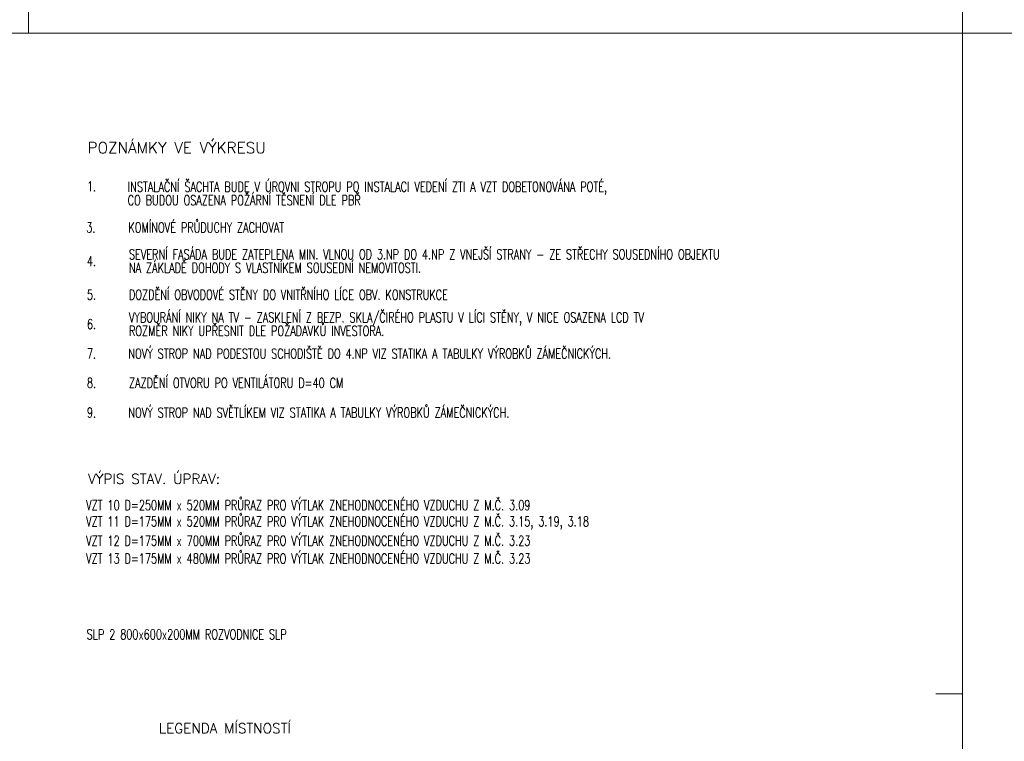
# Model space of a CAD drawing. Header units: millimetres. Extents: x -300958 to -108039, y 30118 to 292543.
# Tile 153 of 256: x -215831 to -204761, y 149273 to 157382. Entities that reach past the tile are written whole.
import ezdxf

# ---------------------------------------------------------------- set-up
doc = ezdxf.new("R2010")
doc.units = ezdxf.units.MM
doc.header["$MEASUREMENT"] = 0
doc.layers.add('legenda', color=7, linetype='Continuous', lineweight=13)
doc.layers.add('RAMECEK', color=7, linetype='Continuous', lineweight=0)
doc.styles.add('GENERATED_STYLE_8', font='arial.ttf')
doc.styles.add('Style-Arial', font='arial.ttf')

# ---------------------------------------------------------------- blocks, each defined once
blk = doc.blocks.new('*U49')
at = {"layer": 'RAMECEK', "linetype": 'Continuous', "lineweight": 0}
for p, q in [((15750, 3712), (15450, 3712)), ((5250, -11138), (5250, -10838))]:
    blk.add_line(p, q, dxfattribs=at)
at = {"layer": 'RAMECEK', "linetype": 'Continuous', "lineweight": 0, "flags": 128}
blk.add_lwpolyline([(-15750, -11138), (15750, -11138), (15750, 11137), (-15750, 11137)], close=True, dxfattribs=at)

msp = doc.modelspace()

# ---------------------------------------------------------------- block references
at = {"layer": 'RAMECEK', "linetype": 'Continuous', "lineweight": 0}
for p in [(-220982.6, 168370), (-189482.6, 168370), (-220982.6, 146095), (-189482.6, 146095)]:
    msp.add_blockref('*U49', p, dxfattribs=at)

# ---------------------------------------------------------------- texts
at = {"layer": 'legenda', "linetype": 'Continuous', "lineweight": 0, "attachment_point": 4}
for s, insert, char_height, rotation, line_spacing_factor, style in [('\\Fromans.shx;POZNÁMKY VE VÝKRESU', (-215068, 155943.7), 125, 0.00406, 0.809677, 'GENERATED_STYLE_8'), ('\\Fromans.shx;\\H1.000000x;\\W0.714286;1.', (-215074.3, 155509.8), 112, 0.00116, 0.765173, 'Style-Arial'), ('{\\Fromans|c0;\\W0.71429;INSTALA\\Fromans|c238;Č\\Fromans|c0;NÍ ŠACHTA BUDE V ÚROVNI STROPU PO INSTALACI VEDENÍ ZTI A VZT DOBETONOVÁNA POTÉ, \\PCO BUDOU OSAZENA POŽÁRNÍ T\\Fromans|c238;Ě\\Fromans|c0;SNENÍ DLE PB\\Fromans|c238;Ř}', (-214616.7, 155429.3), 112, 0.00116, 0.809677, 'Style-Arial'), ('\\Fromans.shx;\\H1.000000x;\\W0.714286;3.', (-215081.9, 155047.2), 112, 0.00116, 0.765173, 'Style-Arial'), ('{\\Fromans|c0;\\W0.7143;KOMÍNOVÉ PR\\Fromans|c238;Ů\\Fromans|c0;DUCH\\Fromans|c238;Y\\Fromans|c0; ZACHOVAT}', (-214609, 155047.2), 112, 0.00116, 0.809677, 'Style-Arial'), ('{\\Fromans|c0;\\W0.7143;SEVERNÍ FASÁDA BUDE ZATEPLENA MIN. VLNOU OD 3.NP DO 4.NP Z VNEJŠÍ STRANY\\Fromans|c238; - ZE STŘECHY SOUSEDNÍHO OBJEKTU \\PNA ZÁKLADĚ DOHODY S VLASTNÍKEM SOUSEDNÍ NEMOVITOSTI.}', (-214602.9, 154669.6), 112, 0.00116, 0.809677, 'Style-Arial'), ('\\Fromans.shx;\\H1.000000x;\\W0.714290;4.', (-215075.8, 154669.6), 112, 0.00116, 0.765173, 'Style-Arial'), ('\\Fromans.shx;\\H1.000000x;\\W0.714290;5.', (-215075.8, 154292), 112, 0.00116, 0.765173, 'Style-Arial'), ('{\\Fromans|c238;\\W0.7143;DOZDĚNÍ OBVODOVÉ STĚNY DO VNITŘNÍHO LÍCE OBV. KONSTRUKCE }', (-214602.9, 154292), 112, 0.00116, 0.809677, 'Style-Arial'), ('{\\Fromans|c238;\\W0.7143;VYBOURÁNÍ NIKY NA TV - ZASKLENÍ Z BEZP. SKLA/ČIRÉHO PLASTU V LÍCI STĚNY, V NICE OSAZENA LCD TV\\PROZMĚR NIKY UPŘESNIT DLE POŽADAVKŮ INVESTORA.}', (-214602.9, 153961.1), 112, 0.00116, 0.809677, 'Style-Arial'), ('\\Fromans.shx;\\H1.000000x;\\W0.714290;6.', (-215075.8, 153961.1), 112, 0.00116, 0.765173, 'Style-Arial'), ('\\Fromans.shx;\\H1.000000x;\\W0.714290;7.', (-215075.8, 153630.5), 112, 0.00116, 0.765173, 'Style-Arial'), ('{\\Fromans|c238;\\W0.7143;NOVÝ STROP NAD PODESTOU SCHODIŠTĚ DO 4.NP VIZ STATIKA A TABULKY VÝROBKŮ ZÁMEČNICKÝCH.}', (-214609, 153629.5), 112, 0.00116, 0.809677, 'Style-Arial'), ('\\Fromans.shx;\\H1.000000x;\\W0.714290;8.', (-215075.8, 153301), 112, 0.00116, 0.765173, 'Style-Arial'), ('{\\Fromans|c0;\\W0.71429;ZAZD\\Fromans|c238;Ě\\Fromans|c0;NÍ OTVORU PO VENTILÁTORU D=40 CM}', (-214602.9, 153301), 112, 0.00116, 0.809677, 'Style-Arial'), ('{\\Fromans|c238;\\W0.71429;9\\Fromans|c0;.}', (-215075.8, 152967.6), 112, 0.00116, 0.765173, 'Style-Arial'), ('{\\Fromans|c238;\\W0.7143;NOVÝ STROP NAD SVĚTLÍKEM VIZ STATIKA A TABULKY VÝROBKŮ ZÁMEČNICKÝCH.}', (-214609, 152966.5), 112, 0.00116, 0.809677, 'Style-Arial'), ('{\\Fromans|c238;VÝPIS STAV. ÚPRAV:}', (-215061.7, 152222.3), 112, 359.99091, 0.809677, 'Style-Arial'), ('{\\Fromans|c238;\\W0.71429;VZT 10 D=250MM x 520MM PRŮRAZ PRO VÝTLAK ZNEHODNOCENÉHO VZDUCHU Z M.Č. 3.09}', (-215084.9, 151926.8), 112, 0.00116, 0.809677, 'Style-Arial'), ('{\\Fromans|c238;\\W0.71429;VZT 11 D=175MM x 520MM PRŮRAZ PRO VÝTLAK ZNEHODNOCENÉHO VZDUCHU Z M.Č. 3.15, 3.19, 3.18}', (-215084.9, 151726.8), 112, 0.00116, 0.809677, 'Style-Arial'), ('{\\Fromans|c238;\\W0.71429;VZT 12 D=175MM x 700MM PRŮRAZ PRO VÝTLAK ZNEHODNOCENÉHO VZDUCHU Z M.Č. 3.23}', (-215084.9, 151526.8), 112, 0.00116, 0.809677, 'Style-Arial'), ('{\\Fromans|c238;\\W0.71429;VZT 13 D=175MM x 480MM PRŮRAZ PRO VÝTLAK ZNEHODNOCENÉHO VZDUCHU Z M.Č. 3.23}', (-215084.9, 151326.8), 112, 0.00116, 0.809677, 'Style-Arial'), ('{\\Fromans|c238;\\W0.71429;SLP 2 800x600x200MM ROZVODNICE SLP}', (-215078.5, 150474.7), 112, 0.00116, 0.809677, 'Style-Arial'), ('\\Fromans.shx;LEGENDA MÍSTNOSTÍ', (-214265.7, 149419.7), 112, 359.99091, 0.809677, 'Style-Arial')]:
    msp.add_mtext(s, dxfattribs=dict(at, insert=insert, char_height=char_height, rotation=rotation, line_spacing_factor=line_spacing_factor, style=style))

doc.saveas('drawing.dxf')
